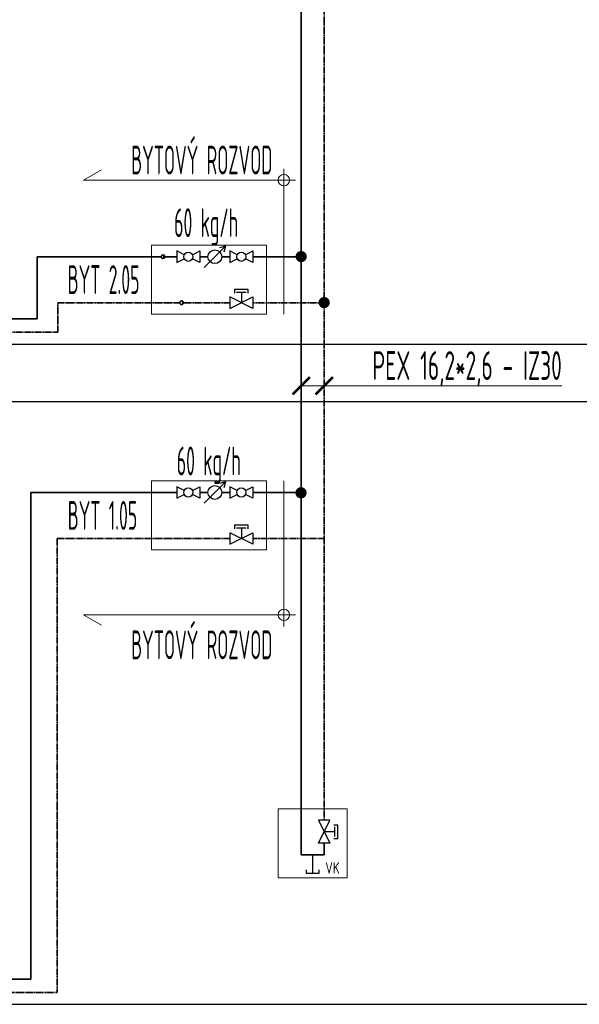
# Model space of a CAD drawing. Header units: millimetres. Extents: x 14365 to 105143, y -126377 to -22383.
# Tile 186 of 191: x 81884 to 84316, y -126377 to -122097. Entities that reach past the tile are written whole.
import ezdxf
from ezdxf.enums import TextEntityAlignment as Align

# ---------------------------------------------------------------- set-up
doc = ezdxf.new("R2010")
doc.units = ezdxf.units.MM
for name, pattern in [('phl_thick', [0]), ('VERDECKT', [9.525, 6.35, -3.175]), ('ČÁRKOVANÁ', [0.75, 0.5, -0.25])]:
    doc.linetypes.add(name, pattern=pattern)
for name, color, linetype, lineweight in [('JS_VYT_POPIS - OBECNĚ', 7, 'Continuous', 5), ('UT_KOTY - DIMENZE', 7, 'Continuous', 5), ('UT_POTRUBI - PŘÍVOD', 1, 'Continuous', 35), ('UT_POTRUBI - ZPÁTEČKA', 5, 'ČÁRKOVANÁ', 35), ('UT_SCHÉMA_POPIS', 7, 'VERDECKT', 5), ('UT_SCHÉMA_PŘÍVOD', 10, 'Continuous', 35), ('UT_SCHÉMA_SYMBOLY', 7, 'Continuous', 25), ('UT_SCHÉMA_ZPÁTEČKA', 172, 'VERDECKT', 35), ('UT_ZAŘÍZENÍ - ZDROJ', 3, 'Continuous', 35), ('VZT_50 POPIS - OBECNE', 7, 'Continuous', 5)]:
    doc.layers.add(name, color=color, linetype=linetype, lineweight=lineweight)
doc.styles.add('ISO 2.5', font='isocp.shx', dxfattribs={"width": 0.8, "height": 2.5})
doc.styles.add('ISOCP 2.5', font='isocp.shx', dxfattribs={"width": 0.6, "height": 2.5})
doc.styles.add('VZT_POPIS', font='isocp.shx', dxfattribs={"width": 0.6, "height": 125})

# ---------------------------------------------------------------- blocks, each defined once
blk = doc.blocks.new('_ArchTick')
at = {"color": 0, "linetype": 'ByBlock', "const_width": 0.15}
blk.add_lwpolyline([(-0.5, -0.5), (0.5, 0.5)], dxfattribs=at)

msp = doc.modelspace()

# ---------------------------------------------------------------- hatches: boundary and pattern name
at = {"layer": 'UT_POTRUBI - ZPÁTEČKA', "linetype": 'ČÁRKOVANÁ', "ltscale": 8}
msp.add_hatch(color=256, dxfattribs=at).paths.add_polyline_path([(83231.6, -123326.9, -1), (83182.3, -123326.9, -1)])
at = {"layer": 'UT_SCHÉMA_PŘÍVOD'}
for points in [[(83082.3, -123126.9, 1), (83131.6, -123126.9, 1)], [(83131.1, -124153.7, -1), (83081.7, -124153.7, -1)]]:
    msp.add_hatch(color=256, dxfattribs=at).paths.add_polyline_path(points)

# ---------------------------------------------------------------- linework, layer by layer
at = {"ltscale": 8}
for p, q in [((31841.3, -123507.2), (105085.1, -123507.2)), ((31841.3, -123757.2), (105085.1, -123757.2)), ((31841.3, -126377.2), (105085.1, -126377.2))]:
    msp.add_line(p, q, dxfattribs=at)
at = {"layer": 'UT_KOTY - DIMENZE'}
for points in [[(83107, -123688.1), (83374.6, -123688.1)], [(83207, -123688.1), (83374.6, -123688.1)], [(83374.6, -123688.1), (84239.7, -123688.1)]]:
    msp.add_lwpolyline(points, dxfattribs=at)
at = {"layer": 'UT_POTRUBI - PŘÍVOD', "ltscale": 8}
for p, q in [((81959.6, -123397.2), (81959.6, -123323.5)), ((78150.1, -123397.2), (81959.6, -123397.2)), ((82566.7, -124152.2), (81931.7, -124152.2)), ((81931.7, -124152.2), (81931.7, -126267.2)), ((81931.7, -126267.2), (78375.1, -126267.2))]:
    msp.add_line(p, q, dxfattribs=at)
at = {"layer": 'UT_POTRUBI - ZPÁTEČKA', "linetype": 'ČÁRKOVANÁ', "ltscale": 8}
for p, q in [((83207, -120375.9), (83207, -125577.2)), ((82049.2, -123327.6), (82579, -123327.6)), ((82049.2, -123455.6), (82049.2, -123327.6)), ((83207, -123327.6), (82957, -123327.6)), ((78217.1, -123455.6), (82049.2, -123455.6)), ((82797.2, -124352.2), (82045.9, -124352.2)), ((82045.9, -124352.2), (82045.9, -126325.6)), ((82957, -124352.2), (83207, -124352.2)), ((82045.9, -126325.6), (78442.2, -126325.6))]:
    msp.add_line(p, q, dxfattribs=at)
at = {"layer": 'UT_POTRUBI - ZPÁTEČKA', "ltscale": 8}
for p, q in [((82797.2, -123327.6), (82587, -123327.6)), ((82957, -123327.6), (82897.2, -123327.6))]:
    msp.add_line(p, q, dxfattribs=at)
at = {"layer": 'UT_POTRUBI - ZPÁTEČKA', "ltscale": 7}
msp.add_line((82957, -124352.2), (82897.2, -124352.2), dxfattribs=at)
at = {"layer": 'UT_SCHÉMA_PŘÍVOD'}
for p, q in [((83107, -120445.6), (83107, -125727.2)), ((81959.6, -123323.5), (81959.6, -123127.6)), ((81959.6, -123127.6), (82499, -123127.6)), ((82566.7, -123127.6), (82507, -123127.6)), ((82666.7, -123127.6), (82702, -123127.6)), ((82797.2, -123127.6), (82762, -123127.6)), ((82957, -123127.6), (82897.2, -123127.6)), ((83107, -123127.6), (82957, -123127.6)), ((82702, -124152.2), (82666.7, -124152.2)), ((82797.2, -124152.2), (82762, -124152.2)), ((82957, -124152.2), (82897.2, -124152.2)), ((82957, -124152.2), (83107, -124152.2)), ((83207, -125727.2), (83207, -125677.2)), ((83107, -125727.2), (83207, -125727.2))]:
    msp.add_line(p, q, dxfattribs=at)
msp.add_circle((82507, -123127.6), 8, dxfattribs=at)
at = {"layer": 'UT_SCHÉMA_SYMBOLY'}
for p, q in [((82685.7, -123173.8), (82778.2, -123081.3)), ((82685.7, -123173.8), (82778.2, -123081.3)), ((82778.2, -123081.3), (82751.5, -123088.5)), ((82778.2, -123081.3), (82771.1, -123108.1)), ((82598.9, -123118.6), (82566.7, -123102.6)), ((82566.7, -123102.6), (82566.7, -123152.6)), ((82634.6, -123118.6), (82666.7, -123102.6)), ((82666.7, -123102.6), (82666.7, -123152.6)), ((82829.3, -123118.6), (82797.2, -123102.6)), ((82797.2, -123102.6), (82797.2, -123152.6)), ((82865.1, -123118.6), (82897.2, -123102.6)), ((82897.2, -123102.6), (82897.2, -123152.6)), ((82566.7, -123152.6), (82598.9, -123136.5)), ((82666.7, -123152.6), (82634.6, -123136.5)), ((82797.2, -123152.6), (82829.3, -123136.5)), ((82897.2, -123152.6), (82865.1, -123136.5)), ((82797.2, -123352.6), (82897.2, -123302.6)), ((82897.2, -123352.6), (82797.2, -123302.6)), ((82797.2, -123302.6), (82797.2, -123352.6)), ((82818.6, -123285.4), (82818.6, -123268.5)), ((82818.6, -123268.5), (82875.8, -123268.5)), ((82826.2, -123281.6), (82868.2, -123281.6)), ((82847.2, -123281.6), (82847.2, -123327.6)), ((82875.8, -123268.5), (82875.8, -123285.4)), ((82897.2, -123302.6), (82897.2, -123352.6)), ((82685.7, -124198.5), (82778.2, -124105.9)), ((82685.7, -124198.5), (82778.2, -124105.9)), ((82778.2, -124105.9), (82751.5, -124113.1)), ((82778.2, -124105.9), (82771.1, -124132.7)), ((82598.9, -124143.2), (82566.7, -124127.2)), ((82566.7, -124127.2), (82566.7, -124177.2)), ((82566.7, -124177.2), (82598.9, -124161.1)), ((82634.6, -124143.2), (82666.7, -124127.2)), ((82666.7, -124177.2), (82634.6, -124161.1)), ((82666.7, -124127.2), (82666.7, -124177.2)), ((82829.3, -124143.2), (82797.2, -124127.2)), ((82797.2, -124127.2), (82797.2, -124177.2)), ((82797.2, -124177.2), (82829.3, -124161.1)), ((82865.1, -124143.2), (82897.2, -124127.2)), ((82897.2, -124177.2), (82865.1, -124161.1)), ((82897.2, -124127.2), (82897.2, -124177.2)), ((82797.2, -124377.2), (82897.2, -124327.2)), ((82897.2, -124377.2), (82797.2, -124327.2)), ((82797.2, -124327.2), (82797.2, -124377.2)), ((82818.6, -124310), (82818.6, -124293.1)), ((82818.6, -124293.1), (82875.8, -124293.1)), ((82826.2, -124306.2), (82868.2, -124306.2)), ((82847.2, -124306.2), (82847.2, -124352.2)), ((82875.8, -124293.1), (82875.8, -124310)), ((82897.2, -124327.2), (82897.2, -124377.2)), ((83182, -125677.2), (83232, -125577.2)), ((83182, -125577.2), (83232, -125677.2)), ((83232, -125577.2), (83182, -125577.2)), ((83266.1, -125598.6), (83249.2, -125598.6)), ((83253, -125648.2), (83253, -125606.2)), ((83266.1, -125655.8), (83266.1, -125598.6)), ((83253, -125627.2), (83207, -125627.2)), ((83249.2, -125655.8), (83266.1, -125655.8)), ((83232, -125677.2), (83182, -125677.2)), ((83157, -125809.1), (83157, -125727.2)), ((83130, -125809.1), (83130, -125793.1)), ((83184, -125809.1), (83130, -125809.1)), ((83184, -125793.1), (83184, -125809.1))]:
    msp.add_line(p, q, dxfattribs=at)
for centre, radius in [((82616.7, -123127.6), 20), ((82732, -123127.6), 30), ((82847.2, -123127.6), 20), ((82616.7, -124152.2), 20), ((82732, -124152.2), 30), ((82847.2, -124152.2), 20)]:
    msp.add_circle(centre, radius, dxfattribs=at)
at = {"layer": 'UT_SCHÉMA_ZPÁTEČKA', "ltscale": 0.3}
msp.add_circle((82587, -123327.6), 8, dxfattribs=at)
at = {"layer": 'UT_ZAŘÍZENÍ - ZDROJ', "linetype": 'Continuous', "lineweight": 5}
for p, q in [((82957, -123077.6), (82457, -123077.6)), ((82457, -123077.6), (82457, -123377.6)), ((82957, -123377.6), (82957, -123077.6)), ((82457, -123377.6), (82957, -123377.6)), ((82957, -124102.2), (82457, -124102.2)), ((82457, -124102.2), (82457, -124402.2)), ((82957, -124402.2), (82957, -124102.2)), ((82457, -124402.2), (82957, -124402.2)), ((83307, -125527.2), (83007, -125527.2)), ((83007, -125527.2), (83007, -125827.2)), ((83307, -125827.2), (83307, -125527.2)), ((83007, -125827.2), (83307, -125827.2))]:
    msp.add_line(p, q, dxfattribs=at)
at = {"layer": 'VZT_50 POPIS - OBECNE', "linetype": 'phl_thick'}
for p, q in [((82160.7, -122794.9), (82238.6, -122749.9)), ((83032, -122744.9), (83032, -123376.9)), ((83082, -122794.9), (82160.7, -122794.9)), ((83032, -124734.2), (83032, -124102.2)), ((83082, -124684.2), (82160.7, -124684.2)), ((82160.7, -124684.2), (82238.6, -124729.2))]:
    msp.add_line(p, q, dxfattribs=at)
for centre in [(83032, -122794.9), (83032, -124684.2)]:
    msp.add_circle(centre, 25, dxfattribs=at)

# ---------------------------------------------------------------- block references
at = {"layer": 'UT_KOTY - DIMENZE', "xscale": 75, "yscale": 75, "zscale": 75, "rotation": 180}
for p in [(83107, -123688.1), (83207, -123688.1)]:
    msp.add_blockref('_ArchTick', p, dxfattribs=at)

# ---------------------------------------------------------------- texts
at = {"layer": 'JS_VYT_POPIS - OBECNĚ', "style": 'VZT_POPIS', "width": 0.5}
for s, p in [('BYTOVÝ ROZVOD', (82982, -122807.4)), ('60 kg/h', (82833.2, -123079.5)), ('BYTOVÝ ROZVOD', (82982, -124914.6))]:
    msp.add_text(s, height=125, dxfattribs=at).set_placement(p, align=Align.BOTTOM_RIGHT)
for s, p in [('BYT 2.05', (82404.5, -123226.9)), ('BYT 1.05', (82394.5, -124252.2))]:
    msp.add_text(s, height=125, dxfattribs=at).set_placement(p, align=Align.MIDDLE_RIGHT)
msp.add_text('60 kg/h', height=125, dxfattribs=at).set_placement((82705.5, -124115.4), align=Align.BOTTOM_CENTER)
at = {"layer": 'UT_KOTY - DIMENZE', "insert": (84239.7, -123538.1), "char_height": 125, "attachment_point": 3, "style": 'ISOCP 2.5'}
msp.add_mtext('PEX 16,2*2,6 - IZ30', dxfattribs=at)
at = {"layer": 'UT_SCHÉMA_POPIS', "style": 'ISO 2.5', "width": 0.8}
msp.add_text('VK', height=50, dxfattribs=at).set_placement((83243.1, -125824.1), align=Align.BOTTOM_CENTER)

doc.saveas('drawing.dxf')
